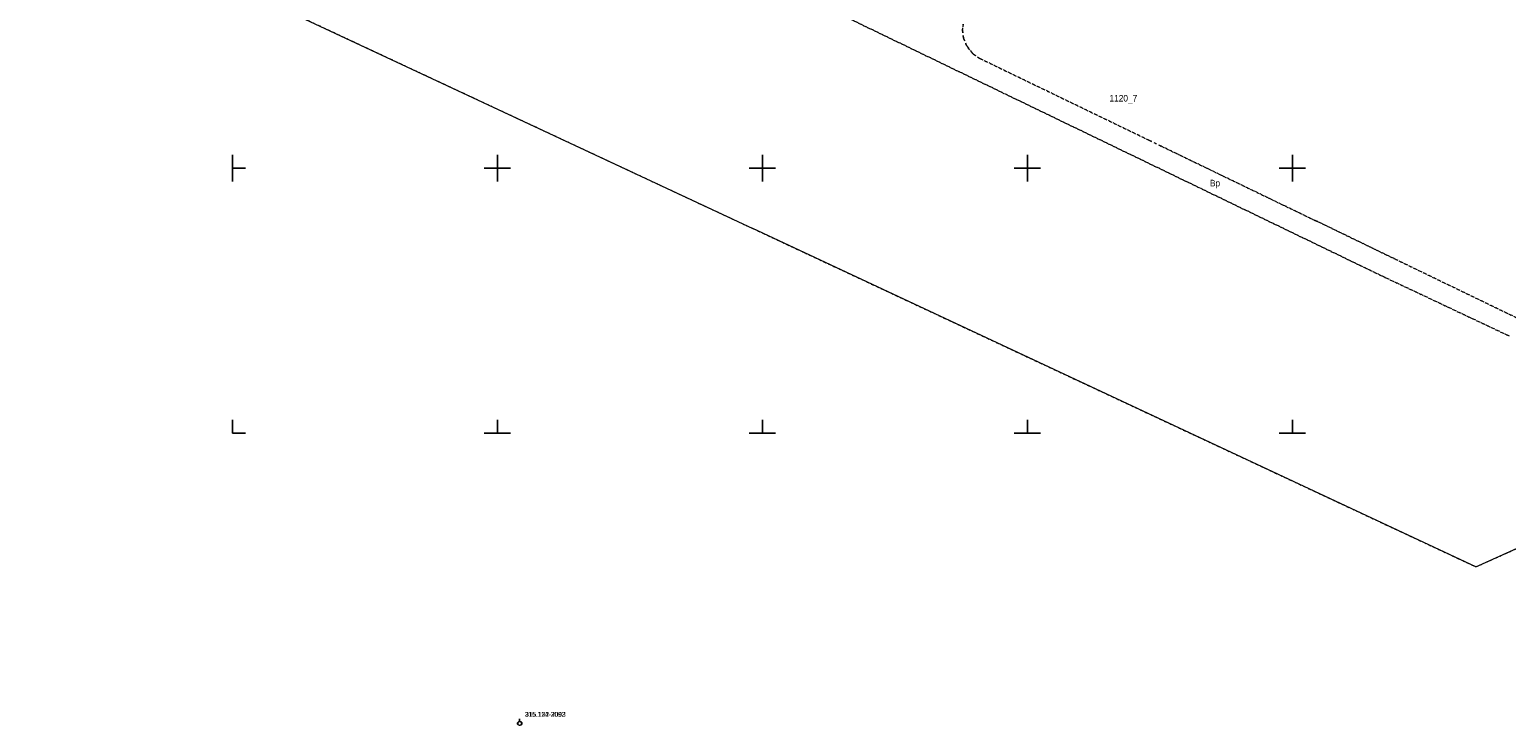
# Model space of a CAD drawing. Header units: feet. Extents: x 6524992 to 6539952, y 6047571 to 6067901.
# Tile 4 of 53: x 6531562 to 6531840, y 6048445 to 6048576. Entities that reach past the tile are written whole.
import ezdxf
from ezdxf.enums import TextEntityAlignment as Align

# ---------------------------------------------------------------- set-up
doc = ezdxf.new("R2010")
doc.units = ezdxf.units.FT
doc.header["$MEASUREMENT"] = 0
doc.linetypes.add('218-500', pattern=[1, 0.5, -0.5])
doc.linetypes.add('219-500', pattern=[0])
doc.layers.get('0').update_dxf_attribs({"linetype": 'CONTINUOUS', "lineweight": 18})
for name, color, linetype, transparency in [('131-Punkt osnowy pomiarowej', 7, 'CONTINUOUS', 0.5), ('131-Punkt osnowy pomiarowej-Atr103', 7, 'CONTINUOUS', 0.5), ('203-Punkt załamania granicy działki nie stabilizowany', 7, 'CONTINUOUS', 0.5), ('210-Oznaczenie użytku', 7, 'CONTINUOUS', 0.5), ('211-Nr działki', 7, 'CONTINUOUS', 0.5), ('218-Granica użytku', 7, 'CONTINUOUS', 0.5), ('219-Linia granicy', 7, 'CONTINUOUS', 0.5), ('Wstawianie ramki sekcyjnej z opisem', 7, 'CONTINUOUS', 0.5)]:
    doc.layers.add(name, color=color, linetype=linetype, transparency=transparency)
doc.styles.get("Standard").update_dxf_attribs({"font": 'arial.ttf'})

# ---------------------------------------------------------------- blocks, each defined once
blk = doc.blocks.new('203')
at = {"linetype": 'Continuous', "lineweight": 0}
h = blk.add_hatch(color=0, dxfattribs=at)
edge = h.paths.add_edge_path()
edge.add_arc((0, 0), 0.045, 0, 360)
blk = doc.blocks.new('131')
at = {"color": 0, "linetype": 'Continuous', "lineweight": 13}
blk.add_line((0, 0.375), (0, 0.875), dxfattribs=at)
blk.add_circle((0, 0), 0.375, dxfattribs=at)
blk = doc.blocks.new('RAMKA500K')
at = {"color": 0}
for p, q in [((0, 47.5), (0, 52.5)), ((50, 47.5), (50, 52.5)), ((100, 47.5), (100, 52.5)), ((150, 47.5), (150, 52.5)), ((200, 47.5), (200, 52.5)), ((0, 50), (2.5, 50)), ((47.5, 50), (52.5, 50)), ((97.5, 50), (102.5, 50)), ((147.5, 50), (152.5, 50)), ((197.5, 50), (202.5, 50)), ((0, 0), (0, 2.5)), ((0, 0), (2.5, 0)), ((47.5, 0), (52.5, 0)), ((50, 0), (50, 2.5)), ((97.5, 0), (102.5, 0)), ((100, 0), (100, 2.5)), ((147.5, 0), (152.5, 0)), ((150, 0), (150, 2.5)), ((197.5, 0), (202.5, 0)), ((200, 0), (200, 2.5))]:
    blk.add_line(p, q, dxfattribs=at)

msp = doc.modelspace()

# ---------------------------------------------------------------- linework, layer by layer
at = {"layer": '218-Granica użytku', "color": 3, "linetype": '218-500', "lineweight": 18, "flags": 128}
for points in [[(6531812.8, 6048531.64), (6531704.62, 6048583.9)], [(6531704.62, 6048583.9), (6531812.8, 6048531.64)], [(6531608.01, 6048580.8), (6531677.94, 6048548.09)], [(6531737.88, 6048577.17), (6531737.77, 6048576.01)], [(6531737.77, 6048576.01), (6531737.88, 6048577.17)], [(6531737.77, 6048576.01), (6531737.95, 6048574.55)], [(6531737.95, 6048574.55), (6531737.77, 6048576.01)], [(6531737.95, 6048574.55), (6531738.59, 6048573.01)], [(6531738.59, 6048573.01), (6531737.95, 6048574.55)], [(6531738.59, 6048573.01), (6531739.77, 6048571.55)], [(6531739.77, 6048571.55), (6531738.59, 6048573.01)], [(6531739.77, 6048571.55), (6531741.15, 6048570.63)], [(6531741.15, 6048570.63), (6531739.77, 6048571.55)], [(6531741.15, 6048570.63), (6531772.94, 6048555.27)], [(6531772.94, 6048555.27), (6531741.15, 6048570.63)], [(6531772.94, 6048555.27), (6531775.28, 6048554.14)], [(6531775.28, 6048554.14), (6531772.94, 6048555.27)], [(6531775.28, 6048554.14), (6531804.27, 6048540.13)], [(6531804.27, 6048540.13), (6531775.28, 6048554.14)], [(6531677.94, 6048548.09), (6531698.18, 6048538.62)], [(6531698.18, 6048538.62), (6531707.87, 6048534.08)], [(6531804.27, 6048540.13), (6531804.75, 6048539.94)], [(6531804.75, 6048539.94), (6531804.27, 6048540.13)], [(6531804.75, 6048539.94), (6531819.19, 6048532.94)], [(6531819.19, 6048532.94), (6531804.75, 6048539.94)], [(6531707.87, 6048534.08), (6531834.63, 6048474.78)], [(6531819.19, 6048532.94), (6531842.49, 6048521.68)], [(6531842.49, 6048521.68), (6531819.19, 6048532.94)], [(6531817.48, 6048529.39), (6531812.8, 6048531.64)], [(6531812.8, 6048531.64), (6531817.48, 6048529.39)], [(6531840.94, 6048518.32), (6531817.48, 6048529.39)], [(6531817.48, 6048529.39), (6531840.94, 6048518.32)], [(6531834.63, 6048474.78), (6531843.01, 6048478.54)]]:
    msp.add_lwpolyline(points, dxfattribs=at)
at = {"layer": '219-Linia granicy', "color": 3, "linetype": '219-500', "lineweight": 18, "flags": 128}
for points in [[(6531561.73, 6048602.45), (6531698.18, 6048538.62)], [(6531834.63, 6048474.78), (6531698.18, 6048538.62)], [(6531834.63, 6048474.78), (6531843.01, 6048478.54)]]:
    msp.add_lwpolyline(points, dxfattribs=at)

# ---------------------------------------------------------------- block references
at = {"layer": '131-Punkt osnowy pomiarowej', "color": 7, "linetype": 'Continuous', "lineweight": 18}
for p in [(6531654.27, 6048445.25), (6531654.17, 6048445.24)]:
    msp.add_blockref('131', p, dxfattribs=at)
at = {"layer": '203-Punkt załamania granicy działki nie stabilizowany', "color": 3, "linetype": 'Continuous', "lineweight": 18}
for p in [(6531698.18, 6048538.62), (6531834.63, 6048474.78)]:
    msp.add_blockref('203', p, dxfattribs=at)
at = {"layer": 'Wstawianie ramki sekcyjnej z opisem', "color": 7, "linetype": 'Continuous', "lineweight": 13}
msp.add_blockref('RAMKA500K', (6531600, 6048500), dxfattribs=at)
msp.add_blockref('RAMKA500K', (6531600, 6048500), dxfattribs=at)

# ---------------------------------------------------------------- texts
at = {"layer": '131-Punkt osnowy pomiarowej-Atr103', "color": 7, "width": 0.9}
for s, p in [('315.114-3092', (6531655.17, 6048446.24)), ('315.132-2093', (6531655.27, 6048446.25))]:
    msp.add_text(s, height=0.9, dxfattribs=at).set_placement(p, align=Align.BOTTOM_LEFT)
at = {"layer": '210-Oznaczenie użytku', "color": 3, "linetype": 'Continuous', "lineweight": 18, "width": 0.9}
msp.add_text('Bp', height=1.25, dxfattribs=at).set_placement((6531784.44, 6048546.56))
at = {"layer": '211-Nr działki', "color": 3, "linetype": 'Continuous', "lineweight": 18, "width": 0.9}
msp.add_text('1120_7', height=1.25, dxfattribs=at).set_placement((6531765.49, 6048563.82), align=Align.TOP_LEFT)

doc.saveas('drawing.dxf')
